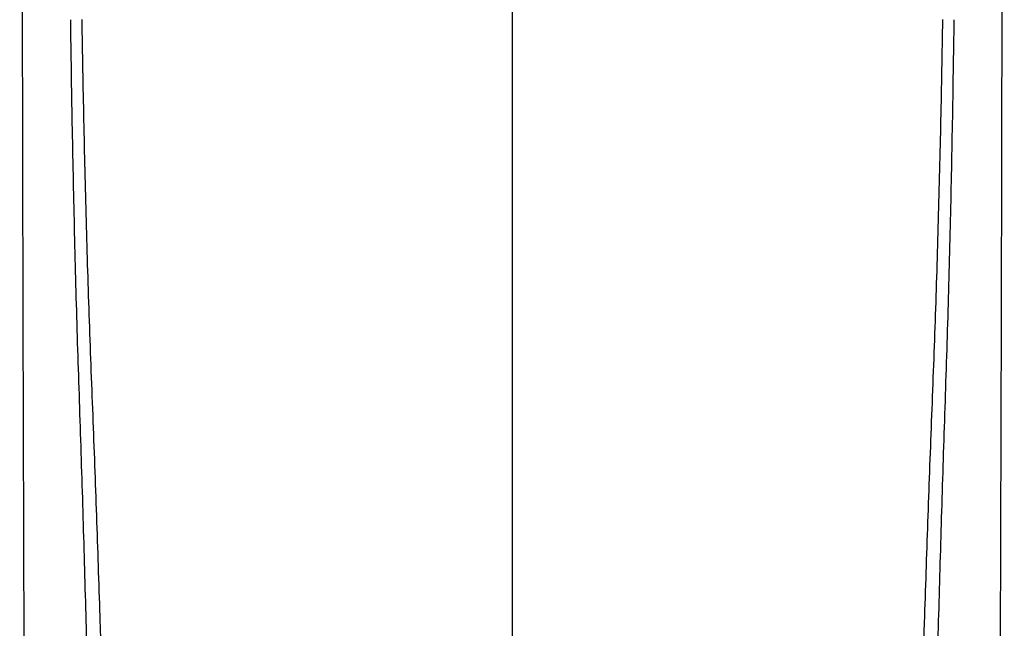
# Model space of a CAD drawing. Header units: millimetres. Extents: x 0 to 420, y 0 to 297.
# Tile 9 of 37: x 77 to 106, y 131 to 148. Entities that reach past the tile are written whole.
import ezdxf

# ---------------------------------------------------------------- set-up
doc = ezdxf.new("R2010")
doc.units = ezdxf.units.MM
doc.header["$LTSCALE"] = 23.1
doc.layers.add('20_ALL_FEATURES', color=7, linetype='CONTINUOUS')

msp = doc.modelspace()

# ---------------------------------------------------------------- linework, layer by layer
at = {"layer": '20_ALL_FEATURES', "color": 7}
for p, q in [((91.779, 215.297), (91.779, 121.019)), ((77.484, 184.633), (77.577, 139.815)), ((105.981, 139.813), (106.066, 176.902)), ((77.577, 139.815), (77.6, 130.243)), ((105.957, 130.243), (105.981, 139.813))]:
    msp.add_line(p, q, dxfattribs=at)
for points, knots in [([(78.955, 148.415), (78.969, 147.415), (79, 145.414), (79.063, 142.414), (79.142, 139.413), (79.245, 136.412), (79.323, 133.911), (79.379, 131.909), (79.423, 130.407), (79.464, 128.905), (79.515, 127.409), (79.415, 125.954), (79.273, 125.009), (79.187, 124.556)], [0, 0, 0, 0, 0.125622, 0.251274, 0.376957, 0.502672, 0.62842, 0.691309, 0.754209, 0.817122, 0.880106, 0.942045, 1, 1, 1, 1]), ([(79.285, 148.419), (79.301, 147.448), (79.337, 145.505), (79.408, 142.59), (79.496, 139.675), (79.611, 136.761), (79.702, 134.331), (79.767, 132.387), (79.807, 131.172), (79.841, 130.199), (79.864, 129.47), (79.89, 128.74), (79.914, 128.01), (79.913, 127.28), (79.862, 126.326), (79.777, 125.618), (79.702, 125.154)], [0, 0, 0, 0, 0.12517, 0.25037, 0.375599, 0.500858, 0.62615, 0.68881, 0.75148, 0.78282, 0.814166, 0.84551, 0.876885, 0.908281, 0.93946, 1, 1, 1, 1]), ([(104.272, 148.419), (104.257, 147.448), (104.22, 145.505), (104.149, 142.59), (104.061, 139.674), (103.946, 136.759), (103.855, 134.329), (103.79, 132.385), (103.75, 131.169), (103.716, 130.197), (103.693, 129.467), (103.667, 128.737), (103.643, 128.007), (103.644, 127.277), (103.696, 126.323), (103.781, 125.615), (103.856, 125.151)], [0, 0, 0, 0, 0.125171, 0.250372, 0.375602, 0.500862, 0.626155, 0.688816, 0.751486, 0.782826, 0.814173, 0.845517, 0.876892, 0.908288, 0.939466, 1, 1, 1, 1]), ([(104.602, 148.415), (104.588, 147.415), (104.557, 145.415), (104.495, 142.414), (104.416, 139.413), (104.312, 136.412), (104.234, 133.911), (104.178, 131.909), (104.134, 130.407), (104.093, 128.905), (104.042, 127.409), (104.142, 125.954), (104.284, 125.009), (104.37, 124.556)], [0, 0, 0, 0, 0.125621, 0.251273, 0.376955, 0.502669, 0.628417, 0.691306, 0.754206, 0.817117, 0.880101, 0.942047, 1, 1, 1, 1])]:
    msp.add_open_spline(points, degree=3, knots=knots, dxfattribs=at)

doc.saveas('drawing.dxf')
